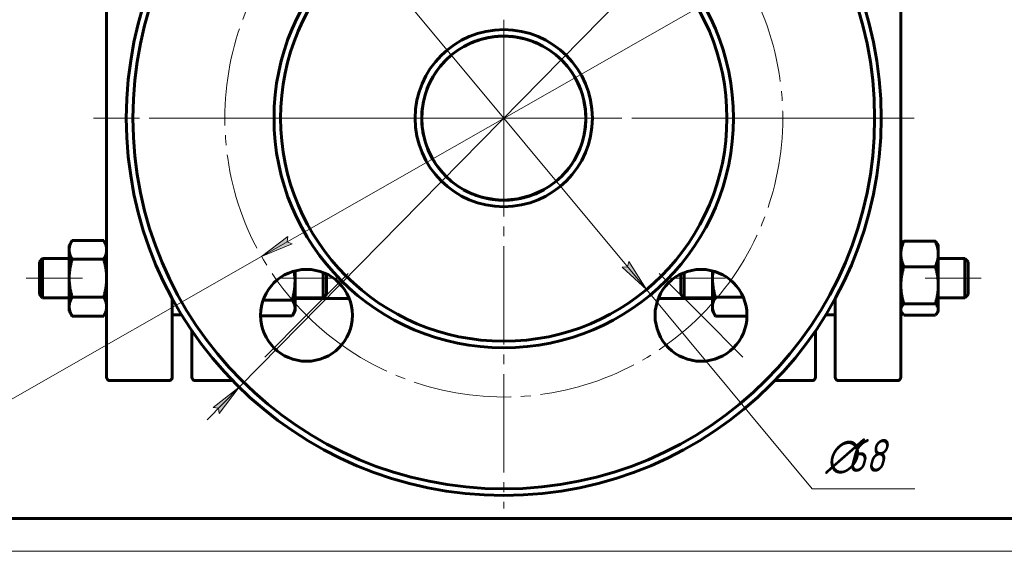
# Model space of a CAD drawing. Header units: millimetres. Extents: x 0 to 420, y 0 to 297.
# Tile 2 of 5: x 76 to 226, y 0 to 81. Entities that reach past the tile are written whole.
import ezdxf

# ---------------------------------------------------------------- set-up
doc = ezdxf.new("R2010")
doc.units = ezdxf.units.MM
for name, pattern in [('K5LT_AXLED', [19.5, 15, -1.5, 1.5, -1.5]), ('K5LT_BASIC', [0]), ('K5LT_THIN', [0])]:
    doc.linetypes.add(name, pattern=pattern)
doc.layers.add('Системный слой', color=7, linetype='Continuous')
doc.layers.add('Системный слой (1)', color=251, linetype='Continuous', true_color=0x6c6c6c)
doc.styles.add('KDIMTEXTSTYLE', font='GOST_AU.SHX', dxfattribs={"width": 0.96, "oblique": 15, "height": 5})
doc.styles.add('KTEXTSTYLE', font='GOST_AU.SHX', dxfattribs={"width": 0.96, "height": 5})
doc.dimstyles.new('KDIMSTYLE (1.00)', dxfattribs={"dimtxt": 5, "dimasz": 1, "dimexe": 2, "dimexo": 0, "dimgap": 1, "dimtad": 1, "dimtxsty": 'KDIMTEXTSTYLE', "dimsah": 1, "dimcen": 0, "dimdle": 1, "dimadec": 0, "dimazin": 0, "dimtfac": 0.667, "dimtmove": 0, "dimatfit": 3, "dimfxl": 1, "dimtvp": 1, "dimtolj": 1, "dimtzin": 0, "dimarcsym": 0})

# ---------------------------------------------------------------- blocks, each defined once
blk = doc.blocks.new('U26')
at = {"layer": 'Системный слой (1)', "linetype": 'K5LT_BASIC', "lineweight": 60}
for p, q in [((118.44, 38.52), (126.7, 38.52)), ((173.77, 38.52), (182.04, 38.52))]:
    blk.add_line(p, q, dxfattribs=at)
blk = doc.blocks.new('U27')
at = {"layer": 'Системный слой (1)', "linetype": 'K5LT_BASIC', "lineweight": 60}
for p, q in [((99.74, 105.52), (99.74, 93.52)), ((99.74, 38.52), (99.74, 26.52))]:
    blk.add_line(p, q, dxfattribs=at)
blk = doc.blocks.new('U35')
at = {"layer": 'Системный слой (1)', "linetype": 'K5LT_BASIC', "lineweight": 60}
for p, q in [((182.07, 42.36), (182.04, 41.99)), ((182.1, 42.73), (182.07, 42.36)), ((182.04, 41.99), (182.04, 41.62))]:
    blk.add_line(p, q, dxfattribs=at)
blk = doc.blocks.new('U36')
at = {"layer": 'Системный слой (1)', "linetype": 'K5LT_BASIC', "lineweight": 60}
for p, q in [((210.74, 36.86), (210.75, 36.7)), ((210.75, 36.7), (210.8, 36.54)), ((210.8, 36.54), (210.88, 36.38)), ((210.88, 36.38), (210.96, 36.25)), ((210.96, 36.25), (211.06, 36.12)), ((211.06, 36.12), (211.18, 35.99))]:
    blk.add_line(p, q, dxfattribs=at)
blk = doc.blocks.new('U37')
at = {"layer": 'Системный слой (1)', "linetype": 'K5LT_BASIC', "lineweight": 60}
for p, q in [((215.99, 35.99), (216.11, 36.12)), ((216.11, 36.12), (216.21, 36.25)), ((216.21, 36.25), (216.29, 36.38)), ((216.29, 36.38), (216.37, 36.54)), ((216.37, 36.54), (216.42, 36.7)), ((216.42, 36.7), (216.44, 36.86))]:
    blk.add_line(p, q, dxfattribs=at)
blk = doc.blocks.new('U38')
at = {"layer": 'Системный слой (1)', "linetype": 'K5LT_BASIC', "lineweight": 60}
for p, q in [((159.93, 73.91), (159.07, 74.86)), ((160.69, 72.86), (159.93, 73.91)), ((161.35, 71.74), (160.69, 72.86)), ((162.65, 67.39), (162.61, 67.78)), ((162.69, 67), (162.65, 67.39)), ((162.72, 66.61), (162.69, 67))]:
    blk.add_line(p, q, dxfattribs=at)
blk = doc.blocks.new('U39')
at = {"layer": 'Системный слой (1)', "linetype": 'K5LT_BASIC', "lineweight": 60}
for p, q in [((102.74, 98.42), (102.74, 105.52)), ((102.74, 26.52), (102.74, 33.62))]:
    blk.add_line(p, q, dxfattribs=at)
blk = doc.blocks.new('U40')
at = {"layer": 'Системный слой (1)', "linetype": 'K5LT_BASIC', "lineweight": 60}
for p, q in [((137.85, 64.34), (137.81, 64.72)), ((137.91, 63.96), (137.85, 64.34)), ((137.97, 63.59), (137.91, 63.96)), ((138.95, 60.64), (138.6, 61.45)), ((139.36, 59.86), (138.95, 60.64)), ((139.82, 59.12), (139.36, 59.86))]:
    blk.add_line(p, q, dxfattribs=at)
blk = doc.blocks.new('U41')
at = {"layer": 'Системный слой (1)', "linetype": 'K5LT_BASIC', "lineweight": 60}
for start, end in [(90, 118.9781), (134.966, 144.3673), (171.8957, 191.2175), (201.4734, 224.9006), (240.7143, 270)]:
    blk.add_arc((150.24, 66.02), 12.5, start, end, dxfattribs=at)
blk = doc.blocks.new('U42')
at = {"layer": 'Системный слой (1)', "linetype": 'K5LT_BASIC', "lineweight": 60}
for start, end in [(348.7827, 0), (326.4547, 338.5266), (315.0985, 326.4547), (270, 299.2853)]:
    blk.add_arc((150.24, 66.02), 12.5, start, end, dxfattribs=at)
blk = doc.blocks.new('U43')
at = {"layer": 'Системный слой (1)', "linetype": 'K5LT_BASIC', "lineweight": 60}
for start, end in [(66.3947, 89.9865), (61.0209, 66.3947), (35.6459, 45.0346), (0, 8.1044)]:
    blk.add_arc((150.24, 66.02), 12.5, start, end, dxfattribs=at)
blk = doc.blocks.new('U44')
at = {"layer": 'Системный слой (1)', "linetype": 'K5LT_BASIC', "lineweight": 60}
for p, q in [((139.78, 72.86), (140.54, 73.91)), ((140.54, 73.91), (141.4, 74.86)), ((139.12, 71.74), (139.78, 72.86)), ((137.82, 67.39), (137.86, 67.78)), ((137.75, 66.61), (137.78, 67)), ((137.78, 67), (137.82, 67.39))]:
    blk.add_line(p, q, dxfattribs=at)
blk = doc.blocks.new('U45')
at = {"layer": 'Системный слой (1)', "linetype": 'K5LT_BASIC', "lineweight": 60}
for p, q in [((139.47, 72.37), (138.94, 71.37)), ((140.08, 73.3), (139.47, 72.37)), ((138.94, 71.37), (138.54, 70.44)), ((138.51, 70.35), (138.5, 70.33)), ((138.52, 70.37), (138.51, 70.35)), ((138.54, 70.44), (138.52, 70.37)), ((138.01, 68.62), (137.79, 67.17)), ((137.79, 67.17), (137.74, 65.7)), ((137.74, 65.7), (137.86, 64.23)), ((139.11, 60.32), (139.51, 59.6)), ((139.51, 59.6), (139.52, 59.59)), ((139.52, 59.59), (139.52, 59.59)), ((139.52, 59.59), (139.52, 59.59)), ((139.52, 59.59), (139.52, 59.58)), ((139.52, 59.58), (139.52, 59.58)), ((139.52, 59.58), (139.52, 59.58)), ((139.52, 59.58), (139.53, 59.58)), ((139.53, 59.58), (139.53, 59.57)), ((139.53, 59.57), (139.54, 59.56)), ((139.54, 59.56), (139.54, 59.56)), ((139.54, 59.56), (139.54, 59.56)), ((139.54, 59.56), (139.54, 59.55)), ((139.54, 59.55), (139.55, 59.53)), ((139.55, 59.53), (139.58, 59.5)), ((139.58, 59.5), (139.62, 59.44)), ((139.62, 59.44), (139.7, 59.32)), ((139.7, 59.32), (139.86, 59.07)), ((139.86, 59.07), (140.2, 58.58)), ((140.2, 58.58), (140.94, 57.68)), ((140.94, 57.68), (141.5, 57.08)), ((144.07, 55.15), (144.11, 55.13)), ((144.11, 55.13), (144.12, 55.12)), ((144.12, 55.12), (144.13, 55.11)), ((144.13, 55.11), (144.15, 55.1)), ((144.15, 55.1), (144.16, 55.1)), ((144.16, 55.1), (144.21, 55.07)), ((144.21, 55.07), (144.24, 55.05)), ((144.24, 55.05), (144.32, 55.01)), ((144.32, 55.01), (144.48, 54.92)), ((144.48, 54.92), (144.81, 54.76)), ((144.81, 54.76), (145.47, 54.47)), ((145.47, 54.47), (146.85, 53.99)), ((146.85, 53.99), (148.89, 53.6)), ((148.89, 53.6), (149.97, 53.52))]:
    blk.add_line(p, q, dxfattribs=at)
blk = doc.blocks.new('U46')
at = {"layer": 'Системный слой (1)', "linetype": 'K5LT_BASIC', "lineweight": 60}
for p, q in [((200.74, 105.52), (200.74, 93.52)), ((200.74, 38.52), (200.74, 26.52))]:
    blk.add_line(p, q, dxfattribs=at)
blk = doc.blocks.new('U47')
at = {"layer": 'Системный слой (1)', "linetype": 'K5LT_BASIC', "lineweight": 60}
for p, q in [((197.74, 98.42), (197.74, 105.52)), ((197.74, 26.52), (197.74, 33.62))]:
    blk.add_line(p, q, dxfattribs=at)
blk = doc.blocks.new('U48')
at = {"layer": 'Системный слой (1)', "linetype": 'K5LT_BASIC', "lineweight": 60}
for p, q in [((118.04, 35.96), (118.09, 36.04)), ((118.09, 36.04), (118.14, 36.11)), ((118.14, 36.11), (118.31, 36.45)), ((118.31, 36.45), (118.4, 36.77)), ((118.4, 36.77), (118.44, 37.09)), ((117.99, 35.87), (118.04, 35.96))]:
    blk.add_line(p, q, dxfattribs=at)
blk = doc.blocks.new('U49')
at = {"layer": 'Системный слой (1)', "linetype": 'K5LT_BASIC', "lineweight": 60}
for p, q in [((118.38, 42.19), (118.3, 42.71)), ((118.42, 41.69), (118.38, 42.19)), ((118.44, 41.18), (118.42, 41.69))]:
    blk.add_line(p, q, dxfattribs=at)
blk = doc.blocks.new('U54')
at = {"layer": 'Системный слой (1)', "linetype": 'K5LT_BASIC', "lineweight": 60}
for p, q in [((158.92, 75.01), (159.08, 74.86)), ((159.08, 74.86), (159.23, 74.7)), ((159.23, 74.7), (159.38, 74.55))]:
    blk.add_line(p, q, dxfattribs=at)
blk = doc.blocks.new('U55')
at = {"layer": 'Системный слой (1)', "linetype": 'K5LT_BASIC', "lineweight": 60}
for p, q in [((160.39, 73.3), (161, 72.37)), ((161, 72.37), (161.53, 71.37)), ((161.53, 71.37), (161.96, 70.34)), ((161.96, 70.34), (161.96, 70.34)), ((161.96, 70.34), (161.97, 70.34)), ((161.97, 70.34), (161.97, 70.34)), ((161.97, 70.34), (161.97, 70.34)), ((161.97, 70.34), (161.97, 70.34)), ((161.97, 70.34), (161.97, 70.34)), ((161.97, 70.34), (161.97, 70.34)), ((161.97, 70.34), (161.97, 70.33)), ((161.97, 70.33), (161.97, 70.33)), ((161.97, 70.33), (161.97, 70.33)), ((161.97, 70.33), (161.97, 70.33)), ((162.46, 68.62), (162.68, 67.17)), ((162.68, 67.17), (162.73, 65.7)), ((162.73, 65.7), (162.61, 64.23)), ((161.36, 60.32), (160.94, 59.56)), ((160.94, 59.56), (160.18, 58.44)), ((159.3, 57.43), (158.97, 57.08)), ((160.18, 58.44), (159.3, 57.43)), ((154.48, 54.27), (152.4, 53.71)), ((156.4, 55.15), (154.48, 54.27)), ((152.4, 53.71), (150.24, 53.52))]:
    blk.add_line(p, q, dxfattribs=at)
blk = doc.blocks.new('U56')
at = {"layer": 'Системный слой (1)', "linetype": 'K5LT_BASIC', "lineweight": 60}
for p, q in [((162.62, 64.34), (162.66, 64.72)), ((162.5, 63.59), (162.56, 63.96)), ((162.56, 63.96), (162.62, 64.34)), ((161.11, 59.86), (161.52, 60.64)), ((161.52, 60.64), (161.87, 61.45)), ((160.65, 59.11), (161.11, 59.86))]:
    blk.add_line(p, q, dxfattribs=at)
blk = doc.blocks.new('U57')
at = {"layer": 'Системный слой (1)', "linetype": 'K5LT_BASIC', "lineweight": 60}
for p, q in [((141.55, 75.01), (141.4, 74.86)), ((141.25, 74.7), (141.1, 74.55)), ((141.4, 74.86), (141.25, 74.7))]:
    blk.add_line(p, q, dxfattribs=at)
blk = doc.blocks.new('U59')
at = {"layer": 'Системный слой (1)', "linetype": 'K5LT_AXLED', "lineweight": 18}
for q in [(150.24, 125.52), (90.74, 66.02), (209.74, 66.02), (150.24, 6.52)]:
    blk.add_line((150.24, 66.02), q, dxfattribs=at)
blk = doc.blocks.new('U60')
at = {"layer": 'Системный слой (1)', "linetype": 'K5LT_AXLED', "lineweight": 18}
for p, q in [((120.18, 96.07), (113.82, 102.44)), ((180.29, 96.07), (186.65, 102.44)), ((126.55, 89.71), (120.18, 96.07)), ((173.92, 89.71), (180.29, 96.07)), ((126.55, 42.33), (120.18, 35.97)), ((173.92, 42.33), (180.29, 35.97)), ((120.18, 35.97), (113.82, 29.6)), ((180.29, 35.97), (186.65, 29.6))]:
    blk.add_line(p, q, dxfattribs=at)
for start, end in [(45, 135), (135, 225), (315, 45), (225, 315)]:
    blk.add_arc((150.24, 66.02), 42.5, start, end, dxfattribs=at)
blk = doc.blocks.new('D3')
at = {"layer": 'Системный слой (1)'}
for points in [[(183.12, 84.05), (187.14, 87.1), (182.47, 85.19), (183.23, 84.87)], [(113.33, 44.94), (118, 46.85), (117.24, 47.17), (117.35, 47.99)]]:
    blk.add_hatch(color=256, dxfattribs=at).paths.add_polyline_path(points)
at = {"layer": 'Системный слой (1)', "linetype": 'K5LT_THIN', "lineweight": 18}
for p, q in [((187.14, 87.1), (113.33, 44.94)), ((182.47, 85.19), (187.14, 87.1)), ((187.14, 87.1), (183.12, 84.05)), ((183.23, 84.87), (182.47, 85.19)), ((183.12, 84.05), (183.23, 84.87)), ((113.33, 44.94), (117.35, 47.99)), ((118, 46.85), (113.33, 44.94)), ((117.35, 47.99), (117.24, 47.17)), ((117.24, 47.17), (118, 46.85)), ((113.33, 44.94), (74.39, 22.69)), ((74.39, 22.69), (59.31, 22.69))]:
    blk.add_line(p, q, dxfattribs=at)
blk.add_wipeout([(61.31, 23.69), (61.31, 31.07), (71.94, 31.07), (71.94, 23.69)]).dxf.layer = 'Системный слой (1)'
at = {"layer": 'Системный слой (1)', "char_height": 5, "attachment_point": 1, "style": 'KTEXTSTYLE'}
for s, insert in [('\\H5.0;\\W1.000;\\Q15;\\Q15;\\W0.960;∅', (61.31, 30.28)), ('\\H5.0;\\W1.000;\\Q15;\\Q15;\\W0.960;85', (64.61, 30.28))]:
    blk.add_mtext(s, dxfattribs=dict(at, insert=insert))
blk = doc.blocks.new('KDIMARROW_01')
at = {"layer": 'Системный слой'}
blk.add_hatch(color=0, dxfattribs=at).paths.add_polyline_path([(-5, -0.66), (0, 0), (-5, 0.66), (-4.5, 0)])
at = {"layer": 'Системный слой', "color": 0, "linetype": 'K5LT_THIN', "lineweight": 18}
for p, q in [((-4.5, 0), (-5, 0.66)), ((-5, 0.66), (0, 0)), ((0, 0), (-5, -0.66)), ((-5, -0.66), (-4.5, 0))]:
    blk.add_line(p, q, dxfattribs=at)
at = {"layer": 'Системный слой (1)', "color": 0, "linetype": 'K5LT_THIN', "lineweight": 18}
blk.add_line((323.52, 207.7), (322.52, 207.7), dxfattribs=at)
blk = doc.blocks.new('D4')
at = {"layer": 'Системный слой (1)'}
for points in [[(190.54, 107.03), (194.51, 110.14), (193.69, 110.24), (193.57, 111.06)], [(106.9, 20.98), (109.93, 25.01), (105.96, 21.9), (106.78, 21.8)]]:
    blk.add_hatch(color=256, dxfattribs=at).paths.add_polyline_path(points)
at = {"layer": 'Системный слой (1)', "linetype": 'K5LT_THIN', "lineweight": 18}
for p, q in [((190.54, 107.03), (197.24, 113.85)), ((197.24, 113.85), (213.37, 113.85)), ((190.54, 107.03), (195.45, 112.02)), ((193.57, 111.06), (190.54, 107.03)), ((193.69, 110.24), (193.57, 111.06)), ((190.54, 107.03), (194.51, 110.14)), ((194.51, 110.14), (193.69, 110.24)), ((109.93, 25.01), (190.54, 107.03)), ((109.93, 25.01), (105.03, 20.02)), ((109.93, 25.01), (105.96, 21.9)), ((106.9, 20.98), (109.93, 25.01)), ((105.96, 21.9), (106.78, 21.8)), ((106.78, 21.8), (106.9, 20.98))]:
    blk.add_line(p, q, dxfattribs=at)
blk.add_wipeout([(199.24, 114.85), (199.24, 122.23), (210.89, 122.23), (210.89, 114.85)]).dxf.layer = 'Системный слой (1)'
at = {"layer": 'Системный слой (1)', "char_height": 5, "attachment_point": 1, "style": 'KTEXTSTYLE'}
for s, insert in [('\\H5.0;\\W1.000;\\Q15;\\Q15;\\W0.960;∅', (199.24, 121.43)), ('\\H5.0;\\W1.000;\\Q15;\\Q15;\\W0.960;115', (202.54, 121.43))]:
    blk.add_mtext(s, dxfattribs=dict(at, insert=insert))
blk = doc.blocks.new('KDIMARROW_02')
at = {"layer": 'Системный слой'}
blk.add_hatch(color=0, dxfattribs=at).paths.add_polyline_path([(4.5, 0), (5, 0.66), (0, 0), (5, -0.66)])
at = {"layer": 'Системный слой', "color": 0, "linetype": 'K5LT_THIN', "lineweight": 18}
for p, q in [((5, 0.66), (0, 0)), ((0, 0), (5, -0.66)), ((0, 0), (7, 0)), ((4.5, 0), (5, 0.66)), ((5, -0.66), (4.5, 0))]:
    blk.add_line(p, q, dxfattribs=at)
at = {"layer": 'Системный слой (1)', "color": 0, "linetype": 'K5LT_THIN', "lineweight": 18}
blk.add_line((323.52, 207.7), (322.52, 207.7), dxfattribs=at)
blk = doc.blocks.new('D5')
at = {"layer": 'Системный слой (1)'}
for points in [[(132.2, 88.74), (128.49, 92.16), (131.18, 87.89), (131.37, 88.7)], [(171.98, 39.88), (169.29, 44.15), (169.1, 43.34), (168.28, 43.3)]]:
    blk.add_hatch(color=256, dxfattribs=at).paths.add_polyline_path(points)
at = {"layer": 'Системный слой (1)', "linetype": 'K5LT_THIN', "lineweight": 18}
for p, q in [((128.49, 92.16), (132.2, 88.74)), ((131.18, 87.89), (128.49, 92.16)), ((128.49, 92.16), (171.98, 39.88)), ((131.37, 88.7), (131.18, 87.89)), ((132.2, 88.74), (131.37, 88.7)), ((169.1, 43.34), (169.29, 44.15)), ((169.29, 44.15), (171.98, 39.88)), ((168.28, 43.3), (169.1, 43.34)), ((171.98, 39.88), (168.28, 43.3)), ((171.98, 39.88), (197.24, 9.52)), ((197.24, 9.52), (212.85, 9.52))]:
    blk.add_line(p, q, dxfattribs=at)
blk.add_wipeout([(199.24, 10.52), (199.24, 17.9), (210.38, 17.9), (210.38, 10.52)]).dxf.layer = 'Системный слой (1)'
at = {"layer": 'Системный слой (1)', "char_height": 5, "attachment_point": 1, "style": 'KTEXTSTYLE'}
for s, insert in [('\\H5.0;\\W1.000;\\Q15;\\Q15;\\W0.960;∅', (199.24, 17.11)), ('\\H5.0;\\W1.000;\\Q15;\\Q15;\\W0.960;68', (202.54, 17.11))]:
    blk.add_mtext(s, dxfattribs=dict(at, insert=insert))
blk = doc.blocks.new('U68')
at = {"linetype": 'K5LT_BASIC', "lineweight": 60}
blk.add_line((415, 5), (20, 5), dxfattribs=at)
at = {"linetype": 'K5LT_THIN', "lineweight": 18}
blk.add_line((420, 0), (0, 0), dxfattribs=at)

msp = doc.modelspace()

# ---------------------------------------------------------------- linework, layer by layer
at = {"layer": 'Системный слой (1)', "linetype": 'K5LT_BASIC', "lineweight": 60}
for p, q in [((89.736, 66.02), (89.736, 93.951)), ((210.736, 66.02), (210.736, 93.951)), ((89.736, 38.089), (89.736, 66.02)), ((210.736, 38.089), (210.736, 66.02)), ((84.036, 46.625), (84.482, 47.398)), ((84.036, 45.955), (84.036, 46.625)), ((84.482, 47.398), (89.289, 47.398)), ((89.736, 46.625), (89.289, 47.398)), ((210.736, 46.625), (210.878, 46.872)), ((211.182, 47.265), (215.989, 47.265)), ((216.436, 46.625), (216.293, 46.872)), ((216.436, 46.625), (216.436, 45.32)), ((84.036, 41.625), (84.036, 45.955)), ((216.436, 45.32), (216.436, 40.555)), ((79.486, 44.125), (79.986, 44.625)), ((79.486, 39.125), (79.486, 44.125)), ((79.986, 44.625), (84.036, 44.625)), ((79.986, 44.625), (79.986, 41.625)), ((84.482, 44.512), (89.289, 44.512)), ((216.436, 44.625), (220.486, 44.625)), ((220.486, 44.625), (220.486, 41.625)), ((220.986, 44.125), (220.486, 44.625)), ((220.986, 39.125), (220.986, 44.125)), ((118.436, 42.746), (118.436, 41.177)), ((122.736, 41.625), (122.736, 42.486)), ((123.236, 42.268), (123.236, 39.125)), ((177.236, 42.268), (177.236, 39.125)), ((177.736, 41.625), (177.736, 42.486)), ((182.036, 41.625), (182.036, 42.746)), ((211.182, 43.375), (215.989, 43.375)), ((79.986, 41.625), (79.986, 38.625)), ((84.036, 37.295), (84.036, 41.625)), ((118.436, 41.177), (118.436, 37.088)), ((122.736, 38.625), (122.736, 41.625)), ((177.736, 38.625), (177.736, 41.625)), ((182.036, 37.295), (182.036, 41.625)), ((216.436, 40.555), (216.436, 36.86)), ((220.486, 41.625), (220.486, 38.625)), ((79.486, 39.125), (79.986, 38.625)), ((123.236, 39.125), (122.736, 38.625)), ((177.236, 39.125), (177.736, 38.625)), ((220.986, 39.125), (220.486, 38.625)), ((79.986, 38.625), (84.036, 38.625)), ((84.482, 38.738), (89.289, 38.738)), ((89.736, 26.52), (89.736, 38.089)), ((113.584, 38.302), (117.989, 38.302)), ((118.436, 38.625), (122.736, 38.625)), ((177.736, 38.625), (182.036, 38.625)), ((182.482, 38.738), (186.716, 38.738)), ((210.736, 26.52), (210.736, 38.089)), ((211.182, 37.735), (215.989, 37.735)), ((216.436, 38.625), (220.486, 38.625)), ((84.036, 36.625), (84.036, 37.295)), ((84.036, 36.625), (84.482, 35.851)), ((89.736, 36.625), (89.289, 35.851)), ((99.736, 36.02), (101.182, 36.02)), ((118.436, 36.625), (118.141, 36.114)), ((118.436, 37.088), (118.436, 36.625)), ((182.036, 36.625), (182.036, 37.295)), ((182.036, 36.625), (182.482, 35.851)), ((199.289, 36.02), (200.736, 36.02)), ((210.736, 36.625), (210.878, 36.378)), ((216.436, 36.625), (216.293, 36.378)), ((216.436, 36.86), (216.436, 36.625)), ((84.482, 35.851), (89.289, 35.851)), ((113.184, 35.875), (117.989, 35.875)), ((182.482, 35.851), (187.287, 35.851)), ((211.182, 35.985), (215.989, 35.985)), ((90.236, 26.02), (99.236, 26.02)), ((108.929, 26.02), (103.236, 26.02)), ((197.236, 26.02), (191.542, 26.02)), ((201.236, 26.02), (210.236, 26.02))]:
    msp.add_line(p, q, dxfattribs=at)
at = {"layer": 'Системный слой (1)', "linetype": 'K5LT_AXLED', "lineweight": 18}
for p, q in [((114.236, 66.02), (87.736, 66.02)), ((187.736, 66.02), (112.736, 66.02)), ((212.736, 66.02), (186.236, 66.02)), ((86.036, 41.625), (77.486, 41.625)), ((125.236, 41.625), (116.436, 41.625)), ((184.036, 41.625), (175.236, 41.625)), ((222.986, 41.625), (214.436, 41.625))]:
    msp.add_line(p, q, dxfattribs=at)
at = {"layer": 'Системный слой (1)', "linetype": 'K5LT_BASIC', "lineweight": 60}
for centre, radius in [((150.236, 66.02), 56.5), ((150.236, 66.02), 35), ((150.236, 66.02), 34), ((150.236, 66.02), 13.5), ((150.236, 66.02), 12.5), ((120.183, 35.968), 7), ((180.288, 35.968), 7)]:
    msp.add_circle(centre, radius, dxfattribs=at)
for centre, radius, start, end in [((150.236, 66.02), 57.5, 0, 180), ((150.236, 66.02), 57.5, 180, 0), ((90.236, 26.52), 0.5, 180, 270), ((99.236, 26.52), 0.5, 270, 0), ((103.236, 26.52), 0.5, 180, 270), ((197.236, 26.52), 0.5, 270, 0), ((201.236, 26.52), 0.5, 180, 270), ((210.236, 26.52), 0.5, 270, 0)]:
    msp.add_arc(centre, radius, start, end, dxfattribs=at)
for points, knots in [([(145.234, 77.473), (145.526, 77.6), (145.825, 77.717), (146.433, 77.928), (146.743, 78.022), (147.087, 78.112), (147.117, 78.12), (147.196, 78.141), (147.245, 78.153), (147.334, 78.174), (147.373, 78.184), (147.443, 78.2), (147.475, 78.207), (147.531, 78.22), (147.556, 78.225), (147.6, 78.235), (147.62, 78.239), (147.656, 78.247), (147.671, 78.25), (147.7, 78.256), (147.712, 78.259), (147.735, 78.263), (147.745, 78.265), (147.762, 78.269), (147.77, 78.271), (147.784, 78.274), (147.791, 78.275), (147.802, 78.277), (147.807, 78.278), (147.817, 78.28), (147.822, 78.281), (147.831, 78.283), (147.834, 78.283), (147.844, 78.285), (147.851, 78.287), (147.87, 78.291), (147.883, 78.293), (147.921, 78.3), (147.946, 78.305), (148.022, 78.319), (148.073, 78.328), (148.223, 78.354), (148.324, 78.371), (148.626, 78.415), (148.828, 78.44), (149.309, 78.488), (149.591, 78.498), (149.904, 78.517), (149.937, 78.517), (149.97, 78.517)], [0, 0, 0, 0, 4.7448308, 4.7448308, 9.4896616, 9.4896616, 9.9439914, 9.9439914, 10.684838, 10.684838, 11.2731798, 11.2731798, 11.7404103, 11.7404103, 12.1114605, 12.1114605, 12.4061293, 12.4061293, 12.6401399, 12.6401399, 12.825979, 12.825979, 12.9735627, 12.9735627, 13.090766, 13.090766, 13.1838428, 13.1838428, 13.2577596, 13.2577596, 13.3316763, 13.3316763, 13.3852021, 13.3852021, 13.4820582, 13.4820582, 13.6706727, 13.6706727, 14.045353, 14.045353, 14.7896157, 14.7896157, 16.2679458, 16.2679458, 19.2042153, 19.2042153, 23.2537121, 23.2537121, 23.724154, 23.724154, 23.724154, 23.724154]), ([(150.099, 78.519), (150.014, 78.518), (149.928, 78.518), (149.623, 78.503), (149.403, 78.494), (148.879, 78.448), (148.576, 78.411), (147.976, 78.314), (147.679, 78.255), (147.092, 78.117), (146.802, 78.038), (146.475, 77.936), (146.434, 77.923), (146.33, 77.89), (146.267, 77.869), (146.151, 77.83), (146.098, 77.811), (146, 77.776), (145.955, 77.76), (145.871, 77.729), (145.833, 77.715), (145.757, 77.686), (145.719, 77.672), (145.678, 77.656), (145.675, 77.655), (145.673, 77.654)], [0, 0, 0, 0, 1.186263, 1.186263, 4.2401829, 4.2401829, 8.4803658, 8.4803658, 12.7205488, 12.7205488, 16.9607317, 16.9607317, 17.571399, 17.571399, 18.5104896, 18.5104896, 19.3113625, 19.3113625, 19.9943611, 19.9943611, 20.5768343, 20.5768343, 21.1593075, 21.1593075, 21.2009146, 21.2009146, 21.2009146, 21.2009146]), ([(155.24, 77.472), (155.18, 77.498), (155.12, 77.524), (154.749, 77.678), (154.431, 77.796), (153.784, 78.006), (153.455, 78.099), (153.079, 78.188), (153.037, 78.198), (152.932, 78.222), (152.868, 78.236), (152.774, 78.256), (152.745, 78.262), (152.701, 78.271), (152.688, 78.273), (152.668, 78.277), (152.661, 78.279), (152.649, 78.281), (152.642, 78.282), (152.63, 78.285), (152.624, 78.286), (152.608, 78.289), (152.597, 78.291), (152.564, 78.298), (152.542, 78.302), (152.477, 78.314), (152.433, 78.322), (152.302, 78.345), (152.215, 78.36), (151.953, 78.4), (151.777, 78.424), (151.257, 78.482), (150.91, 78.506), (150.454, 78.519), (150.346, 78.52), (150.238, 78.52)], [0, 0, 0, 0, 0.9694318, 0.9694318, 5.9694318, 5.9694318, 10.9694318, 10.9694318, 11.5987289, 11.5987289, 12.5477042, 12.5477042, 12.9871787, 12.9871787, 13.1907013, 13.1907013, 13.2849535, 13.2849535, 13.3792057, 13.3792057, 13.4632683, 13.4632683, 13.6262989, 13.6262989, 13.9498126, 13.9498126, 14.5917453, 14.5917453, 15.8756107, 15.8756107, 18.433152, 18.433152, 23.433152, 23.433152, 24.9858882, 24.9858882, 24.9858882, 24.9858882]), ([(150.263, 78.52), (150.296, 78.52), (150.329, 78.52), (150.45, 78.519), (150.539, 78.517), (150.795, 78.508), (150.962, 78.5), (151.463, 78.463), (151.796, 78.424), (152.456, 78.322), (152.783, 78.258), (153.427, 78.105), (153.745, 78.017), (154.094, 77.905), (154.13, 77.893), (154.212, 77.866), (154.259, 77.85), (154.342, 77.822), (154.379, 77.809), (154.446, 77.785), (154.476, 77.775), (154.529, 77.755), (154.552, 77.747), (154.595, 77.731), (154.613, 77.724), (154.647, 77.712), (154.662, 77.706), (154.689, 77.696), (154.701, 77.691), (154.723, 77.683), (154.733, 77.679), (154.75, 77.672), (154.758, 77.67), (154.771, 77.664), (154.778, 77.662), (154.789, 77.657), (154.794, 77.656), (154.803, 77.652), (154.808, 77.65), (154.817, 77.646), (154.82, 77.645), (154.83, 77.641), (154.837, 77.639), (154.856, 77.631), (154.868, 77.626), (154.906, 77.611), (154.93, 77.601), (154.998, 77.574), (155.04, 77.557), (155.082, 77.539)], [0.1264791, 0.1264791, 0.1264791, 0.1264791, 0.5785787, 0.5785787, 1.789553, 1.789553, 4.0850224, 4.0850224, 8.6759611, 8.6759611, 13.2759611, 13.2759611, 17.8759611, 17.8759611, 18.4060321, 18.4060321, 19.0942702, 19.0942702, 19.6452818, 19.6452818, 20.0864282, 20.0864282, 20.4396154, 20.4396154, 20.7223812, 20.7223812, 20.9487669, 20.9487669, 21.1300139, 21.1300139, 21.2751225, 21.2751225, 21.3912981, 21.3912981, 21.4843098, 21.4843098, 21.558776, 21.558776, 21.6332422, 21.6332422, 21.687166, 21.687166, 21.7847426, 21.7847426, 21.9747602, 21.9747602, 22.3522276, 22.3522276, 23, 23, 23, 23]), ([(150.048, 53.522), (149.758, 53.526), (149.469, 53.541), (148.893, 53.591), (148.606, 53.626), (148.304, 53.673), (148.285, 53.676), (148.204, 53.689), (148.14, 53.7), (148.046, 53.717), (148.015, 53.722), (147.969, 53.731), (147.954, 53.734), (147.932, 53.738), (147.924, 53.739), (147.913, 53.742), (147.91, 53.742), (147.902, 53.744), (147.899, 53.744), (147.893, 53.745), (147.891, 53.746), (147.885, 53.747), (147.881, 53.748), (147.87, 53.75), (147.863, 53.751), (147.841, 53.755), (147.827, 53.758), (147.785, 53.767), (147.756, 53.772), (147.673, 53.79), (147.617, 53.801), (147.453, 53.838), (147.344, 53.863), (147.022, 53.943), (146.81, 54.002), (146.345, 54.143), (146.093, 54.228), (145.845, 54.321)], [0, 0, 0, 0, 4.7390806, 4.7390806, 9.4781612, 9.4781612, 9.7811124, 9.7811124, 10.8403861, 10.8403861, 11.3587704, 11.3587704, 11.6124559, 11.6124559, 11.7366037, 11.7366037, 11.7973588, 11.7973588, 11.8581139, 11.8581139, 11.8957243, 11.8957243, 11.9593727, 11.9593727, 12.0808833, 12.0808833, 12.3210114, 12.3210114, 12.7954814, 12.7954814, 13.7328489, 13.7328489, 15.5844389, 15.5844389, 19.2413285, 19.2413285, 23.695403, 23.695403, 23.695403, 23.695403]), ([(150.411, 53.521), (150.717, 53.526), (151.023, 53.542), (151.637, 53.597), (151.945, 53.636), (152.279, 53.692), (152.309, 53.697), (152.391, 53.711), (152.443, 53.72), (152.514, 53.733), (152.532, 53.737), (152.556, 53.741), (152.563, 53.742), (152.575, 53.745), (152.582, 53.746), (152.594, 53.748), (152.6, 53.75), (152.616, 53.753), (152.627, 53.755), (152.66, 53.761), (152.682, 53.766), (152.747, 53.779), (152.791, 53.788), (152.921, 53.816), (153.007, 53.835), (153.264, 53.896), (153.434, 53.94), (153.898, 54.07), (154.189, 54.162), (154.569, 54.299), (154.662, 54.334), (154.755, 54.37)], [0.9409619, 0.9409619, 0.9409619, 0.9409619, 5.8473303, 5.8473303, 10.8473303, 10.8473303, 11.331453, 11.331453, 12.1902283, 12.1902283, 12.4904768, 12.4904768, 12.595451, 12.595451, 12.7004251, 12.7004251, 12.7940508, 12.7940508, 12.975628, 12.975628, 13.3359452, 13.3359452, 14.0565796, 14.0565796, 15.4921742, 15.4921742, 18.3520148, 18.3520148, 23.3520148, 23.3520148, 25, 25, 25, 25])]:
    msp.add_open_spline(points, degree=3, knots=knots, dxfattribs=at)
for points, weights in [([(84.482, 47.398), (84.036, 46.625), (84.036, 45.955)], [1, 1.0379548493, 1]), ([(89.736, 45.955), (89.736, 46.625), (89.289, 47.398)], [1, 1.0379548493, 1]), ([(211.182, 47.265), (210.736, 46.223), (210.736, 45.32)], [1, 1.0379548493, 1]), ([(210.878, 46.872), (210.986, 47.059), (211.182, 47.265)], [1.01860377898, 1.01631456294, 1]), ([(216.436, 45.32), (216.436, 46.223), (215.989, 47.265)], [1, 1.0379548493, 1]), ([(215.989, 47.265), (216.185, 47.059), (216.293, 46.872)], [1, 1.01631493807, 1.01860388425]), ([(84.036, 45.955), (84.036, 45.285), (84.482, 44.512)], [1, 1.0379548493, 1]), ([(89.289, 44.512), (89.736, 45.285), (89.736, 45.955)], [1, 1.0379548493, 1]), ([(210.736, 45.32), (210.736, 44.417), (211.182, 43.375)], [1, 1.0379548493, 1]), ([(215.989, 43.375), (216.436, 44.417), (216.436, 45.32)], [1, 1.0379548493, 1]), ([(84.482, 44.512), (84.036, 42.965), (84.036, 41.625)], [1, 1.0379548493, 1]), ([(89.736, 41.625), (89.736, 42.965), (89.289, 44.512)], [1, 1.0379548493, 1]), ([(211.182, 43.375), (210.736, 41.864), (210.736, 40.555)], [1, 1.0379548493, 1]), ([(216.436, 40.555), (216.436, 41.864), (215.989, 43.375)], [1, 1.0379548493, 1]), ([(84.036, 41.625), (84.036, 40.285), (84.482, 38.738)], [1, 1.0379548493, 1]), ([(89.289, 38.738), (89.736, 40.285), (89.736, 41.625)], [1, 1.0379548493, 1]), ([(117.989, 38.302), (118.436, 39.843), (118.436, 41.177)], [1, 1.0379548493, 1]), ([(182.036, 41.625), (182.036, 40.285), (182.482, 38.738)], [1, 1.0379548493, 1]), ([(210.736, 40.555), (210.736, 39.246), (211.182, 37.735)], [1, 1.0379548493, 1]), ([(215.989, 37.735), (216.436, 39.246), (216.436, 40.555)], [1, 1.0379548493, 1]), ([(84.482, 38.738), (84.036, 37.965), (84.036, 37.295)], [1, 1.0379548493, 1]), ([(89.736, 37.295), (89.736, 37.965), (89.289, 38.738)], [1, 1.0379548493, 1]), ([(118.436, 37.088), (118.436, 37.652), (117.989, 38.302)], [1, 1.0379548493, 1]), ([(182.482, 38.738), (182.036, 37.965), (182.036, 37.295)], [1, 1.0379548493, 1]), ([(211.182, 37.735), (210.736, 37.266), (210.736, 36.86)], [1, 1.0379548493, 1]), ([(216.436, 36.86), (216.436, 37.266), (215.989, 37.735)], [1, 1.0379548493, 1]), ([(84.036, 37.295), (84.036, 36.625), (84.482, 35.851)], [1, 1.0379548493, 1]), ([(89.289, 35.851), (89.736, 36.625), (89.736, 37.295)], [1, 1.0379548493, 1]), ([(182.036, 37.295), (182.036, 36.625), (182.482, 35.851)], [1, 1.0379548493, 1])]:
    msp.add_rational_spline(points, weights, degree=2, dxfattribs=at)

# ---------------------------------------------------------------- block references
at = {"layer": 'Системный слой (1)'}
for name in ['U59', 'U60', 'U27', 'U39', 'U47', 'U46', 'U41', 'U43', 'U57', 'U54', 'U44', 'U38', 'U45', 'U55', 'U42', 'U40', 'U56', 'U49', 'U35', 'U26', 'U48', 'U36', 'U37']:
    msp.add_blockref(name, (0, 0), dxfattribs=at)

# ---------------------------------------------------------------- next in the draw order: dimensions: what is measured, and where the dimension line sits
dim = msp.add_diameter_dim_2p(p1=(187.139, 87.101), p2=(113.332, 44.94), dimstyle='KDIMSTYLE (1.00)', override={"dimtih": 1, "dimtoh": 1, "dimpost": '\\H5.0;\\W0.960;\\Q15;<>', "dimblk1": 'KDIMARROW_01', "dimblk2": 'KDIMARROW_01', "dimtol": 1, "dimtp": 0, "dimtm": 0, "dimtdec": 5, "dimtmove": 1, "dimatfit": 2, "dimtolj": 1}, dxfattribs=at)
dim.commit()
dim.dimension.update_dxf_attribs({"geometry": 'D3', "text_midpoint": (72.386, 22.692), "dimtype": 163})

# ---------------------------------------------------------------- next in the draw order: dimensions: what is measured, and where the dimension line sits
dim = msp.add_diameter_dim_2p(p1=(109.932, 25.009), p2=(190.539, 107.031), dimstyle='KDIMSTYLE (1.00)', override={"dimtih": 1, "dimtoh": 1, "dimpost": '\\H5.0;\\W0.960;\\Q15;<>', "dimblk1": 'KDIMARROW_02', "dimblk2": 'KDIMARROW_02', "dimtol": 1, "dimtp": 0, "dimtm": 0, "dimtdec": 5, "dimtmove": 1, "dimatfit": 2, "dimtolj": 1}, dxfattribs=at)
dim.commit()
dim.dimension.update_dxf_attribs({"geometry": 'D4', "text_midpoint": (199.236, 113.846), "dimtype": 163})

# ---------------------------------------------------------------- next in the draw order: dimensions: what is measured, and where the dimension line sits
dim = msp.add_diameter_dim_2p(p1=(128.492, 92.159), p2=(171.979, 39.882), dimstyle='KDIMSTYLE (1.00)', override={"dimtih": 1, "dimtoh": 1, "dimpost": '\\H5.0;\\W0.960;\\Q15;<>', "dimblk1": 'KDIMARROW_01', "dimblk2": 'KDIMARROW_01', "dimtol": 1, "dimtp": 0, "dimtm": 0, "dimtdec": 5, "dimtmove": 1, "dimatfit": 2, "dimtolj": 1}, dxfattribs=at)
dim.commit()
dim.dimension.update_dxf_attribs({"geometry": 'D5', "text_midpoint": (199.236, 9.52), "dimtype": 163})

# ---------------------------------------------------------------- next in the draw order: block references
msp.add_blockref('U68', (0, 0))

doc.saveas('drawing.dxf')
